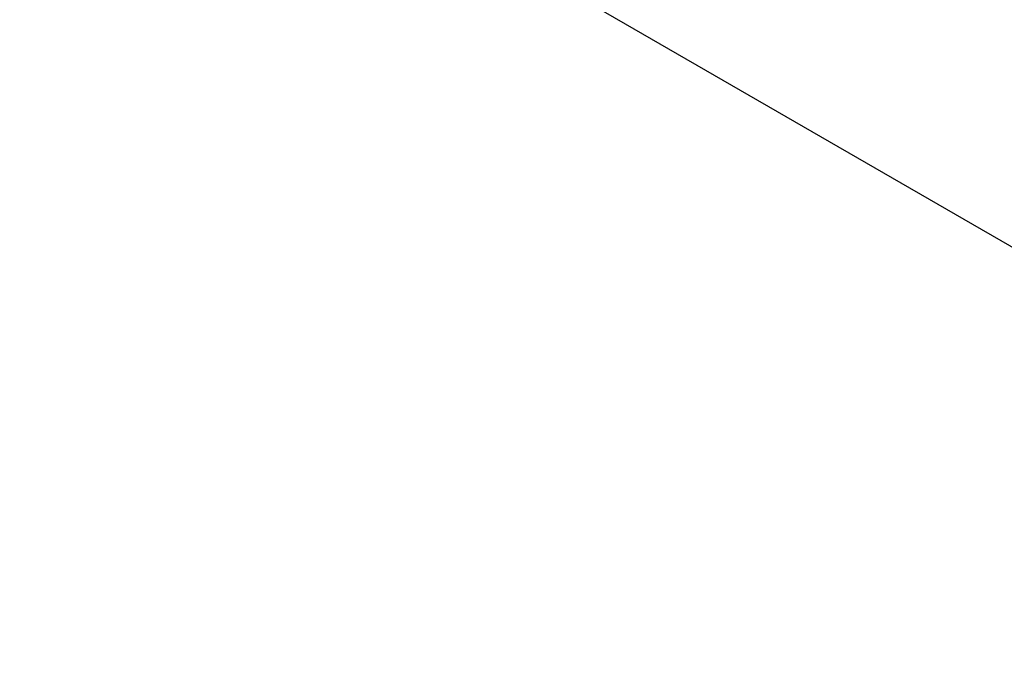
# Model space of a CAD drawing. Header units: inches. Extents: x 0.6 to 33.8, y 0 to 21.7.
# Tile 155 of 172: x 29.1134 to 29.191, y 18.1452 to 18.1951. Entities that reach past the tile are written whole.
import ezdxf

# ---------------------------------------------------------------- set-up
doc = ezdxf.new("R2010")
doc.units = ezdxf.units.IN
doc.header["$MEASUREMENT"] = 0

msp = doc.modelspace()

# ---------------------------------------------------------------- linework, layer by layer
at = {"color": 7, "linetype": 'Continuous'}
msp.add_line((29.1134355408, 18.222318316), (29.3595432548, 18.0802433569), dxfattribs=at)

doc.saveas('drawing.dxf')
